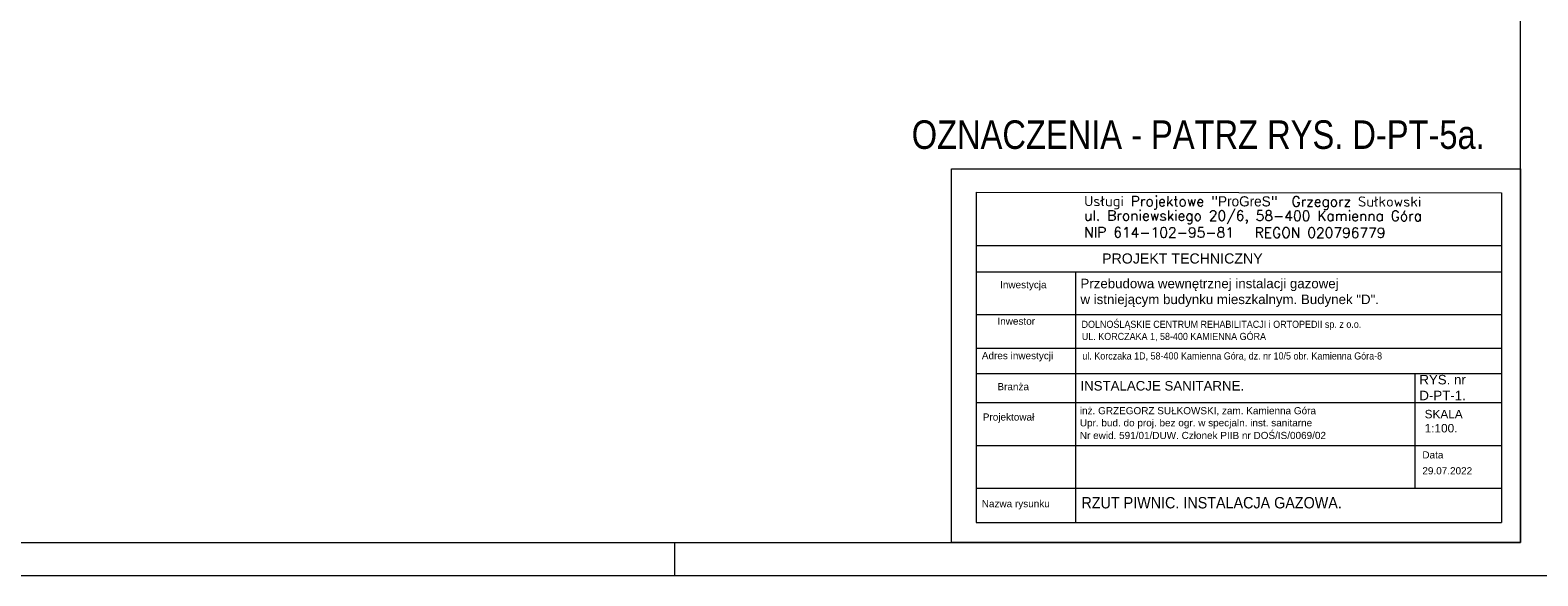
# Model space of a CAD drawing. Extents: x 34439 to 126910, y -74890 to 17912.
# Tile 135 of 144: x 114690 to 117864, y -50048 to -48900. Entities that reach past the tile are written whole.
import ezdxf

# ---------------------------------------------------------------- set-up
doc = ezdxf.new("R2010")
doc.units = 0
doc.header["$MEASUREMENT"] = 0
doc.linetypes.add('Przerywana długa', pattern=[1058333.301544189, 634999.990463, -423333.311081])
for name, color, linetype, lineweight in [('062', 62, 'Continuous', 0), ('Opisy_wymiary.2D77', 7, 'Continuous', 0), ('Opisy_wymiary.2D88', 8, 'Continuous', 0), ('tabelka', 255, 'Continuous', 13), ('tabelka2', 251, 'Continuous', 13), ('WYMIARKI', 10, 'Continuous', 13)]:
    doc.layers.add(name, color=color, linetype=linetype, lineweight=lineweight)
doc.styles.add('GA4-ATR-TEXT', font='arial.ttf', dxfattribs={"width": 0.9})
doc.styles.add('GENERATED_STYLE_1', font='ARIAL.TTF')
doc.styles.get("Standard").update_dxf_attribs({"font": 'ARIALN.TTF'})
doc.styles.add('T.N.ROMAN', font='SIMPLEX')

msp = doc.modelspace()

# ---------------------------------------------------------------- linework, layer by layer
at = {"layer": '062', "linetype": 'Przerywana długa', "flags": 128}
msp.add_lwpolyline([(113697.5, -47078.3), (117897.5, -47078.3), (117897.5, -50048.3), (113697.5, -50048.3)], close=True, dxfattribs=at)
at = {"layer": 'Opisy_wymiary.2D77', "linetype": 'Continuous'}
for p, q in [((117827.5, -49978.3), (117827.5, -47148.3)), ((113887.5, -49978.3), (117827.5, -49978.3))]:
    msp.add_line(p, q, dxfattribs=at)
at = {"layer": 'Opisy_wymiary.2D88', "linetype": 'Continuous'}
msp.add_line((116047.5, -50048.3), (116047.5, -49978.3), dxfattribs=at)
at = {"layer": 'tabelka', "linetype": 'Continuous'}
msp.add_lwpolyline([(116630, -49191.8), (117827.5, -49191.8), (117827.5, -49978.3), (116630, -49978.3)], close=True, dxfattribs=at)
at = {"layer": 'tabelka2', "linetype": 'Continuous'}
msp.add_line((116681.9, -49240.5), (116681.9, -49935.9), dxfattribs=at)
at = {"layer": 'tabelka2'}
for p, q in [((116681.9, -49240.5), (117788.1, -49242.2)), ((117788.1, -49242.2), (117788.1, -49935.9)), ((116681.9, -49353.2), (117788.1, -49353.2)), ((116681.9, -49408.7), (117787.4, -49408.7)), ((116891, -49408.7), (116891, -49935.9)), ((116681.9, -49498), (117787.4, -49498)), ((116681.9, -49569.2), (117787.4, -49569.2)), ((116681.9, -49622.1), (117787.4, -49622.1)), ((117606.1, -49863.8), (117606.1, -49622.1)), ((116681.9, -49683.8), (117788.1, -49683.8)), ((116681.9, -49773.8), (117788.1, -49773.8)), ((116681.9, -49863.8), (117788.1, -49863.8)), ((116681.9, -49935.9), (117788.1, -49935.9))]:
    msp.add_line(p, q, dxfattribs=at)

# ---------------------------------------------------------------- texts
at = {"layer": 'tabelka2', "style": 'GENERATED_STYLE_1'}
for s, p in [('Projektował', (116695.8, -49721.5)), ('inż. GRZEGORZ SUŁKOWSKI, zam. Kamienna Góra', (116900.1, -49708.2)), ('Upr. bud. do proj. bez ogr. w specjaln. inst. sanitarne', (116900.1, -49733.7)), ('Nr ewid. 591/01/DUW. Członek PIIB nr DOŚ/IS/0069/02', (116900.1, -49760.3))]:
    msp.add_text(s, height=15, dxfattribs=at).set_placement(p)
at = {"layer": 'tabelka2', "style": 'GENERATED_STYLE_1', "width": 0.9}
msp.add_text('RZUT PIWNIC. INSTALACJA GAZOWA. ', height=24, dxfattribs=at).set_placement((116903.5, -49906.4))
at = {"layer": 'tabelka2', "char_height": 21.327, "width": 2654.47, "attachment_point": 1, "rotation": 359.9094, "style": 'T.N.ROMAN'}
for s, insert in [('Usługi Projektowe "{\\fBrush Script MT|b0|i0|c0|p66;ProGreS}"  Grzegorz Sułkowski', (116909.3, -49248.9)), ('ul. Broniewskiego 20/6, 58-400 Kamienna Góra\\PNIP 614-102-95-81   REGON 020796779', (116909.3, -49279.1))]:
    msp.add_mtext(s, dxfattribs=dict(at, insert=insert))
at = {"layer": 'tabelka2', "attachment_point": 1}
for s, insert, char_height, width, style in [('PROJEKT TECHNICZNY', (116947, -49369.7), 21.349, 2657.127, 'GENERATED_STYLE_1'), ('Przebudowa wewnętrznej instalacji gazowej\\Pw istniejącym budynku mieszkalnym. Budynek "D".', (116901.4, -49423), 20, 1469.909, 'GENERATED_STYLE_1'), ('{\\fArial|b0|i0|c238|p0;Inwestycja }', (116732.2, -49428.1), 15, 1107.136, 'GENERATED_STYLE_1'), ('Inwestor}', (116726.6, -49504.8), 15, 1107.136, 'GENERATED_STYLE_1'), ('DOLNOŚLĄSKIE CENTRUM REHABILITACJI i ORTOPEDII sp. z o.o.', (116903.7, -49511.4), 15, 1107.136, 'GA4-ATR-TEXT'), ('UL. KORCZAKA 1, 58-400 KAMIENNA GÓRA', (116904.3, -49536.9), 15, 1107.136, 'GA4-ATR-TEXT'), ('Adres inwestycji}', (116693.8, -49577.4), 15, 1107.136, 'GENERATED_STYLE_1'), ('ul. Korczaka 1D, 58-400 Kamienna Góra, dz. nr 10/5 obr. Kamienna Góra-8', (116905.4, -49578), 15, 1107.136, 'GA4-ATR-TEXT'), ('Branża}', (116726.6, -49642.6), 15, 1107.136, 'GENERATED_STYLE_1'), ('INSTALACJE SANITARNE. ', (116901.3, -49638.3), 20, 1107.136, 'GENERATED_STYLE_1'), ('{\\fArial|b0|i0|c238|p0;RYS. nr \\PD-PT-1.}', (117614.9, -49625.4), 20, 1107.136, 'GENERATED_STYLE_1'), ('{\\fArial|b0|i0|c238|p0;SKALA \\P1:100.}', (117626, -49699), 17.791, 1107.136, 'GENERATED_STYLE_1'), ('Data}', (117621.2, -49786.2), 15, 1107.136, 'GENERATED_STYLE_1'), ('29.07.2022', (117621.2, -49819.7), 15, 1107.136, 'GENERATED_STYLE_1'), ('Nazwa rysunku }', (116693.6, -49888.9), 15, 1107.136, 'GENERATED_STYLE_1')]:
    msp.add_mtext(s, dxfattribs=dict(at, insert=insert, char_height=char_height, width=width, style=style))
at = {"layer": 'WYMIARKI', "insert": (116546.1, -49089.7), "char_height": 60, "width": 1290.016, "attachment_point": 1}
msp.add_mtext('{\\fArial Narrow|b0|i0|c238|p0;OZNACZENIA - PATRZ RYS. D-PT-5a.}', dxfattribs=at)

doc.saveas('drawing.dxf')
